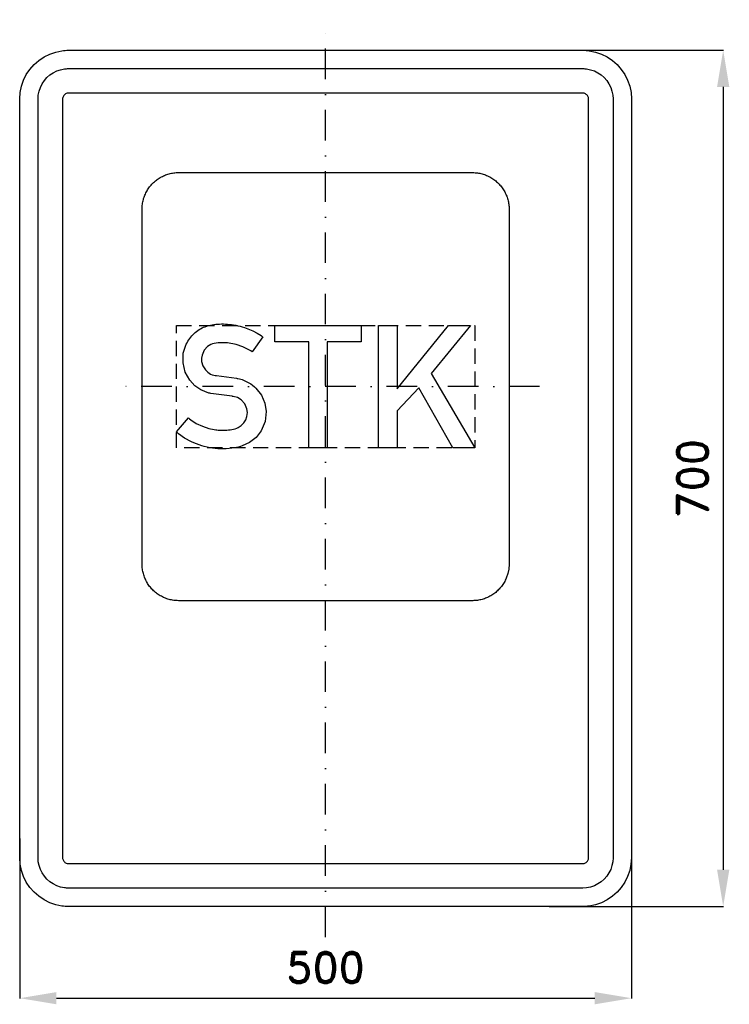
# Model space of a CAD drawing. Header units: millimetres. Extents: x -250 to 330, y -430 to 375.
import ezdxf

# ---------------------------------------------------------------- set-up
doc = ezdxf.new("R2010")
doc.units = ezdxf.units.MM
doc.header["$LTSCALE"] = 5
doc.linetypes.add('ČERCHOVANÁX2', pattern=[2, 1, -0.5, 0, -0.5])
doc.linetypes.add('ČÁRKOVANÁX2', pattern=[1.5, 1, -0.5])
doc.layers.add('Kóty', color=2, linetype='Continuous')
doc.layers.add('Značka', color=7, linetype='Continuous')
doc.styles.get("Standard").update_dxf_attribs({"font": 'romand.shx', "height": 25})
doc.dimstyles.get("Standard").update_dxf_attribs({"dimtxt": 25, "dimasz": 30, "dimexe": 0.18, "dimexo": 0.0625, "dimgap": 12.5, "dimtad": 1, "dimdec": 0, "dimzin": 0, "dimdsep": 46, "dimtxsty": 'Standard', "dimcen": 0.09, "dimadec": 0, "dimazin": 0, "dimtfac": 1, "dimtdec": 0, "dimtofl": 0, "dimtmove": 0, "dimatfit": 3, "dimfxl": 1, "dimtolj": 1, "dimtzin": 0, "dimarcsym": 0})

# ---------------------------------------------------------------- blocks, each defined once
blk = doc.blocks.new('*D0')
at = {"layer": 'Defpoints', "color": 0, "transparency": 16777216}
for p in [(190.52, 350), (182.61, -350), (325, -350)]:
    blk.add_point(p, dxfattribs=at)
at = {"layer": 'Kóty', "color": 0, "lineweight": -2, "transparency": 16777216}
for p, q in [((190.59, 350), (325.18, 350)), ((325, 320), (325, -320)), ((182.67, -350), (325.18, -350))]:
    blk.add_line(p, q, dxfattribs=at)
at = {"layer": 'Kóty', "color": 0, "transparency": 16777216}
for points in [[(320, 320), (330, 320), (325, 350)], [(320, -320), (330, -320), (325, -350)]]:
    blk.add_solid(points, dxfattribs=at)
at = {"layer": 'Kóty', "color": 0, "transparency": 16777216, "insert": (300, 0), "char_height": 25, "attachment_point": 5, "rotation": 90}
blk.add_mtext('\\A1;700', dxfattribs=at)
blk = doc.blocks.new('*D1')
at = {"layer": 'Defpoints', "color": 0, "transparency": 16777216}
for p in [(250, -284.33), (-250, -294.45), (250, -425)]:
    blk.add_point(p, dxfattribs=at)
at = {"layer": 'Kóty', "color": 0, "lineweight": -2, "transparency": 16777216}
for p, q in [((250, -284.4), (250, -425.18)), ((-250, -294.51), (-250, -425.18)), ((-220, -425), (220, -425))]:
    blk.add_line(p, q, dxfattribs=at)
at = {"layer": 'Kóty', "color": 0, "transparency": 16777216}
for points in [[(-220, -420), (-220, -430), (-250, -425)], [(220, -420), (220, -430), (250, -425)]]:
    blk.add_solid(points, dxfattribs=at)
at = {"layer": 'Kóty', "color": 0, "transparency": 16777216, "insert": (0, -400), "char_height": 25, "attachment_point": 5}
blk.add_mtext('\\A1;500', dxfattribs=at)

msp = doc.modelspace()

# ---------------------------------------------------------------- linework, layer by layer
at = {"layer": 'Značka', "color": 6, "linetype": 'ČERCHOVANÁX2', "ltscale": 5}
for points in [[(0, -375), (0, 375)], [(175, 75), (-175, 75)]]:
    msp.add_lwpolyline(points, dxfattribs=at)
at = {"layer": 'Značka', "color": 5}
for points in [[(-210, -350), (-210.2, -349.9995), (-210.3, -349.9988, -0.0321716), (-215.5, -349.637), (-220.6, -348.5823), (-225.5, -346.9227), (-230.1, -344.5885), (-234.4, -341.714), (-238.3, -338.2843), (-241.7, -334.4026), (-244.6, -330.0906), (-246.9, -325.4605), (-248.6, -320.5549), (-249.7, -315.4767), (-250, -310.314), (-250, -310.157), (-250, -310), (-250, 310), (-250, 310.157), (-250, 310.314), (-249.6, 315.479), (-248.6, 320.555), (-246.9, 325.464), (-244.6, 330.091), (-241.7, 334.402), (-238.3, 338.284), (-234.4, 341.717), (-230.1, 344.589), (-225.5, 346.906), (-220.6, 348.582), (-215.5, 349.654, -0.0367311), (-210.3, 349.999), (-210.2, 350), (-210, 350), (210, 350), (210.2, 350), (210.3, 349.999, -0.0321716), (215.5, 349.637), (220.6, 348.582), (225.5, 346.923), (230.1, 344.589), (234.4, 341.714), (238.3, 338.284), (241.7, 334.403), (244.6, 330.091), (246.9, 325.46), (248.6, 320.555), (249.7, 315.477), (250, 310.314), (250, 310.157), (250, 310), (250, -310), (250, -310.157), (250, -310.314), (249.6, -315.4791), (248.6, -320.5549), (246.9, -325.4636), (244.6, -330.0906), (241.7, -334.4017), (238.3, -338.2843), (234.4, -341.7172), (230.1, -344.5885), (225.5, -346.9061), (220.6, -348.5823), (215.5, -349.6542, -0.0367341), (210.3, -349.9988), (210.2, -349.9996), (210, -350), (-210, -350)], [(-210, -335), (-210.1, -334.9997), (-210.2, -334.9992, -0.0321601), (-213.4, -334.7731), (-216.6, -334.1139), (-219.7, -333.0767), (-222.6, -331.6178), (-225.3, -329.8212), (-227.7, -327.6777), (-229.8, -325.2516), (-231.6, -322.5566), (-233.1, -319.6628), (-234.1, -316.5968), (-234.8, -313.423), (-235, -310.196), (-235, -310.098), (-235, -310), (-235, 310), (-235, 310.098), (-235, 310.196), (-234.8, 313.424), (-234.1, 316.597), (-233.1, 319.665), (-231.6, 322.557), (-229.8, 325.251), (-227.7, 327.678), (-225.3, 329.823), (-222.6, 331.618), (-219.7, 333.066), (-216.6, 334.114), (-213.4, 334.784, -0.0367287), (-210.2, 334.999), (-210.1, 335), (-210, 335), (210, 335), (210.1, 335), (210.2, 334.999, -0.0321789), (213.4, 334.773), (216.6, 334.114), (219.7, 333.077), (222.6, 331.618), (225.3, 329.821), (227.7, 327.678), (229.8, 325.252), (231.6, 322.557), (233.1, 319.663), (234.1, 316.597), (234.8, 313.423), (235, 310.196), (235, 310.098), (235, 310), (235, -310), (235, -310.098), (235, -310.196), (234.8, -313.424), (234.1, -316.5968), (233.1, -319.6648), (231.6, -322.5566), (229.8, -325.2511), (227.7, -327.6777), (225.3, -329.8233), (222.6, -331.6178), (219.7, -333.0663), (216.6, -334.1139), (213.4, -334.7839), (210.2, -334.9992), (210.1, -334.9997), (210, -335), (-210, -335)], [(-120, -100), (-120.12, -100), (-120.24, -99.999, -0.032176), (-124.11, -99.728, -0.0354414), (-127.92, -98.937, -0.0362606), (-131.6, -97.692, -0.0344037), (-135.07, -95.941, -0.0337135), (-138.3, -93.785, -0.0340917), (-141.21, -91.213, -0.0341856), (-143.79, -88.302, -0.0342456), (-145.94, -85.068, -0.0340273), (-147.68, -81.595, -0.0333729), (-148.94, -77.916, -0.0341419), (-149.74, -74.108, -0.0367803), (-150, -70.236), (-150, -70.118), (-150, -70), (-150, 220), (-150, 220.118), (-150, 220.236, -0.0322112), (-149.73, 224.109, -0.035398), (-148.94, 227.916, -0.0362567), (-147.69, 231.598, -0.0344175), (-145.94, 235.068, -0.0337071), (-143.79, 238.301, -0.034076), (-141.21, 241.213, -0.0342033), (-138.3, 243.788, -0.0342414), (-135.07, 245.941, -0.0340198), (-131.6, 247.68, -0.0334199), (-127.92, 248.937, -0.0341212), (-124.11, 249.741, -0.0367502), (-120.24, 249.999), (-120.12, 250), (-120, 250), (120, 250), (120.12, 250), (120.24, 249.999, -0.032176), (124.11, 249.728, -0.0354605), (127.92, 248.937, -0.0362606), (131.6, 247.692, -0.0344109), (135.07, 245.941, -0.0337199), (138.3, 243.785, -0.034086), (141.21, 241.213, -0.0341806), (143.79, 238.302, -0.0342282), (145.94, 235.068, -0.0340198), (147.68, 231.595, -0.0333706), (148.94, 227.916, -0.0341419), (149.74, 224.108, -0.0367795), (150, 220.236), (150, 220.118), (150, 220), (150, -70), (150, -70.118), (150, -70.236), (149.73, -74.109), (148.94, -77.916), (147.69, -81.598, -0.0344283), (145.94, -85.068, -0.0337199), (143.79, -88.301, -0.034076), (141.21, -91.213, -0.0341972), (138.3, -93.788, -0.034235), (135.07, -95.941, -0.034041), (131.6, -97.68, -0.0334197), (127.92, -98.937, -0.0341328), (124.11, -99.741, -0.0367502), (120.24, -99.999), (120.12, -100), (120, -100), (-120, -100)], [(-112.13, 49.521), (-111.19, 48.73), (-110.23, 47.958), (-105.65, 44.933), (-100.65, 42.573), (-95.28, 40.724, 0.0399009), (-89.75, 39.677, 0.0244862), (-86.03, 39.412, 0.0143296), (-82.25, 39.438, 0.0353134), (-76.59, 39.919, 0.0841501), (-71.31, 41.677), (-68.86, 43.245), (-66.8, 45.323), (-65.21, 47.802), (-64.22, 50.573), (-63.83, 53.766), (-64.24, 56.969), (-65.97, 60.987), (-68.95, 64.177), (-72.09, 66.021), (-75.59, 66.99), (-76.02, 67.06), (-76.44, 67.125), (-93.87, 69.354), (-94.57, 69.561), (-95.28, 69.771), (-98.64, 70.904), (-101.87, 72.365), (-106.78, 75.724), (-110.83, 80.177), (-114.68, 86.947), (-116.49, 94.479), (-116.28, 102.225), (-113.81, 109.656, -0.0946388), (-107.47, 118.405, -0.103574), (-98.43, 124.021, -0.0552199), (-92.71, 125.635, -0.0351034), (-86.77, 126.198, -0.0294177), (-80.08, 126.065, -0.0306454), (-73.47, 125.135, -0.032913), (-66.32, 123.261), (-59.44, 120.5), (-55.96, 118.754), (-52.68, 116.688), (-52.04, 116.223), (-51.4, 115.75), (-59.98, 103.448), (-61.1, 104.137), (-62.22, 104.813), (-67.52, 107.474), (-73.09, 109.396, 0.0378992), (-78.77, 110.574, 0.0356126), (-84.69, 110.906, 0.0569715), (-90.97, 110.29, 0.118756), (-96.44, 107.708), (-99.23, 104.681), (-100.92, 100.854), (-101.41, 98.27), (-101.35, 95.667), (-100.31, 92.003), (-98.26, 88.76), (-96.28, 86.764), (-93.93, 85.26), (-92.66, 84.703), (-91.34, 84.313), (-90.31, 84.119), (-89.27, 83.979), (-72.77, 81.813), (-72.2, 81.744), (-71.63, 81.667, -0.0576698), (-66.99, 80.394), (-62.66, 78.177, -0.0620793), (-56.88, 73.703), (-52.47, 67.927), (-49.67, 61.499), (-48.62, 54.531), (-49.44, 46.452), (-52.58, 38.969), (-56.78, 33.439), (-62.23, 29.219), (-68.1, 26.521, -0.0383006), (-74.41, 24.958, -0.0422055), (-83.44, 24.063, -0.0424736), (-92.45, 24.698, -0.0406946), (-101.26, 26.66, -0.0368631), (-109.68, 29.969), (-115.18, 32.886), (-120.21, 36.5), (-121.09, 37.243), (-121.95, 38), (-112.13, 49.521)]]:
    msp.add_lwpolyline(points, format="xyb", dxfattribs=at)
for points in [[(-210, -315), (210, -315), (210, -315), (210, -315), (210.7, -314.955), (211.3, -314.823), (211.9, -314.615), (212.5, -314.324), (213.1, -313.964), (213.5, -313.536), (214, -313.05), (214.3, -312.511), (214.6, -311.933), (214.8, -311.319), (215, -310.685), (215, -310.039), (215, -310.02), (215, -310), (215, 310), (215, 310.02), (215, 310.039), (215, 310.685), (214.8, 311.319), (214.6, 311.933), (214.3, 312.511), (214, 313.05), (213.5, 313.536), (213.1, 313.965), (212.5, 314.324), (211.9, 314.613), (211.3, 314.823), (210.7, 314.957), (210, 315), (210, 315), (210, 315), (-210, 315), (-210, 315), (-210, 315), (-210.7, 314.955), (-211.3, 314.823), (-211.9, 314.615), (-212.5, 314.324), (-213.1, 313.964), (-213.5, 313.536), (-214, 313.05), (-214.3, 312.511), (-214.6, 311.933), (-214.8, 311.319), (-215, 310.685), (-215, 310.039), (-215, 310.02), (-215, 310), (-215, -310), (-215, -310.02), (-215, -310.039), (-215, -310.685), (-214.8, -311.319), (-214.6, -311.933), (-214.3, -312.511), (-214, -313.05), (-213.5, -313.536), (-213.1, -313.965), (-212.5, -314.324), (-211.9, -314.613), (-211.3, -314.823), (-210.7, -314.957), (-210, -315), (-210, -315), (-210, -315)], [(-13.73, 25), (-13.73, 111.521), (-41.54, 111.521), (-41.54, 124.99), (29.22, 124.99), (29.22, 111.521), (1.41, 111.521), (1.41, 25), (-13.73, 25)], [(43.39, 25.01), (43.39, 125), (58.48, 125), (58.48, 73.177), (100.53, 125), (118.4, 125), (86.2, 85.698), (121.95, 25.01), (104.09, 25.01), (76.31, 73.99), (58.48, 55.208), (58.48, 25.01), (43.39, 25.01)]]:
    msp.add_lwpolyline(points, dxfattribs=at)
at = {"layer": 'Značka', "color": 6, "linetype": 'ČÁRKOVANÁX2', "ltscale": 2.5}
msp.add_lwpolyline([(-121.95, 25), (-121.95, 125), (121.95, 125), (121.95, 25), (-121.95, 25)], dxfattribs=at)

# ---------------------------------------------------------------- dimensions: what is measured, and where the dimension line sits
at = {"layer": 'Kóty'}
dim = msp.add_linear_dim(base=(325, -350), p1=(190.5244, 350), p2=(182.6082, -350), angle=90, dimstyle='Standard', dxfattribs=at)
dim.commit()
dim.dimension.update_dxf_attribs({"geometry": '*D0', "text_midpoint": (300, 0)})
dim = msp.add_linear_dim(base=(250, -425), p1=(-250, -294.4474), p2=(250, -284.3349), dimstyle='Standard', dxfattribs=at)
dim.commit()
dim.dimension.update_dxf_attribs({"geometry": '*D1', "text_midpoint": (0, -400)})

doc.saveas('drawing.dxf')
